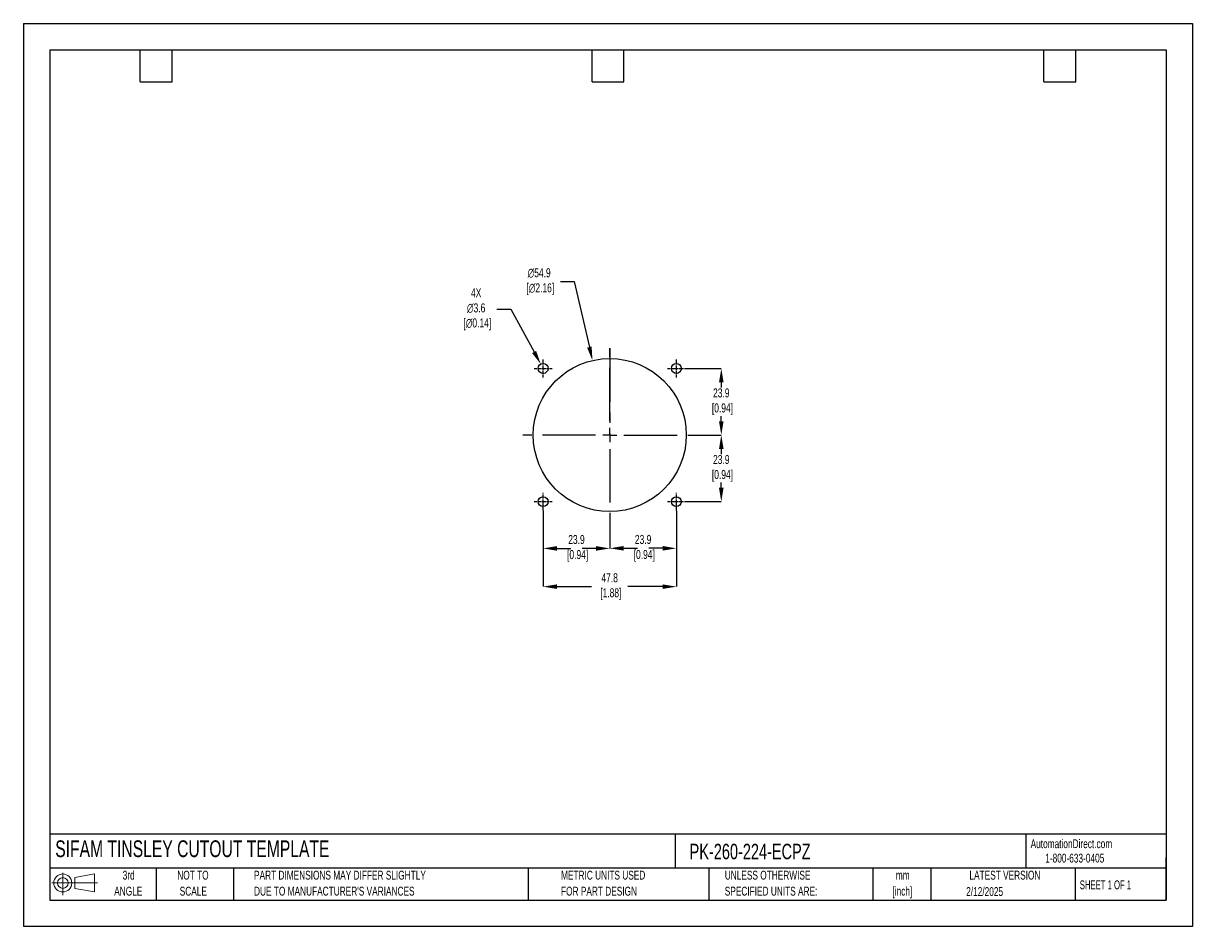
# Model space of a CAD drawing. Header units: millimetres. Extents: x 0 to 419, y 0 to 324.
import ezdxf

# ---------------------------------------------------------------- set-up
doc = ezdxf.new("R2010")
doc.units = ezdxf.units.MM
doc.header["$LTSCALE"] = 1.5
doc.header["$PDSIZE"] = -1
doc.linetypes.add('CENTERX2', pattern=[20.32, 12.7, -2.54, 2.54, -2.54])
for name, color, linetype in [('1', 7, 'Continuous'), ('CENTER', 40, 'CENTERX2'), ('SLD-DEFPOINTS', 7, 'Continuous')]:
    doc.layers.add(name, color=color, linetype=linetype)
doc.layers.add('DIMENSIONS', color=140, linetype='Continuous', lineweight=25)
doc.layers.add('TEXT', color=140, linetype='Continuous', lineweight=25)
doc.styles.add('SLDTEXTSTYLE0', font='TXT', dxfattribs={"width": 0.7})
doc.styles.add('SLDTEXTSTYLE1', font='TXT', dxfattribs={"width": 0.65})
doc.dimstyles.new('SLDDIMSTYLE0', dxfattribs={"dimtxt": 3.237012, "dimasz": 4.953, "dimexe": 0, "dimexo": 0.0625, "dimgap": 0.809253, "dimtad": 0, "dimtih": 1, "dimtoh": 1, "dimrnd": 1e-09, "dimzin": 12, "dimdsep": 46, "dimtxsty": 'SLDTEXTSTYLE0', "dimsah": 1, "dimcen": 0, "dimadec": 0, "dimazin": 3, "dimtfac": 1, "dimtofl": 0, "dimtmove": 0, "dimatfit": 3, "dimfxl": 0, "dimfrac": 2, "dimtolj": 1, "dimtzin": 12, "dimarcsym": 0})

# ---------------------------------------------------------------- blocks, each defined once
blk = doc.blocks.new('Block11')
at = {"color": 7, "linetype": 'Continuous', "lineweight": 18}
for p, q in [((0, 4.32), (16.31, 4.32)), ((3.88, 7.97), (3.88, 0)), ((8.22, 6.25), (15.26, 7.55)), ((8.22, 2.39), (8.22, 6.25)), ((15.26, 7.55), (15.26, 1.1)), ((8.22, 2.39), (15.26, 1.1))]:
    blk.add_line(p, q, dxfattribs=at)
for radius in [3.23, 1.93]:
    blk.add_circle((3.88, 4.32), radius, dxfattribs=at)
blk = doc.blocks.new('Block12')
at = {"layer": 'SLD-DEFPOINTS'}
blk.add_blockref('Block11', (0, 0), dxfattribs=at)
blk = doc.blocks.new('SW_NOTE_0_1')
at = {"layer": 'TEXT', "color": 0, "linetype": 'CENTERX2', "lineweight": 18, "char_height": 3.175, "attachment_point": 2, "style": 'SLDTEXTSTYLE0'}
for s, insert in [('mm', (4.27, 4.09)), ('[inch]', (4.14, -1.64))]:
    blk.add_mtext(s, dxfattribs=dict(at, insert=insert))
blk = doc.blocks.new('SW_NOTE_0_2')
at = {"layer": 'TEXT', "color": 0, "linetype": 'CENTERX2', "lineweight": 18, "char_height": 3.175, "attachment_point": 1, "style": 'SLDTEXTSTYLE0'}
for s, insert in [('UNLESS OTHERWISE', (0, 4.09)), ('SPECIFIED UNITS ARE:', (0, -1.64))]:
    blk.add_mtext(s, dxfattribs=dict(at, insert=insert))
blk = doc.blocks.new('SW_NOTE_0_3')
at = {"layer": 'TEXT', "color": 0, "linetype": 'CENTERX2', "lineweight": 18, "char_height": 3.175, "attachment_point": 1, "style": 'SLDTEXTSTYLE0'}
for s, insert in [('PART DIMENSIONS MAY DIFFER SLIGHTLY', (0, 4.09)), ("DUE TO MANUFACTURER'S VARIANCES", (0, -1.64))]:
    blk.add_mtext(s, dxfattribs=dict(at, insert=insert))
blk = doc.blocks.new('SW_NOTE_0_4')
at = {"layer": 'TEXT', "color": 0, "linetype": 'CENTERX2', "lineweight": 18, "char_height": 3.175, "attachment_point": 2, "style": 'SLDTEXTSTYLE0'}
for s, insert in [('NOT TO', (7.89, 4.09)), ('SCALE', (8.03, -1.64))]:
    blk.add_mtext(s, dxfattribs=dict(at, insert=insert))
blk = doc.blocks.new('SW_NOTE_0_5')
at = {"layer": 'TEXT', "color": 0, "linetype": 'CENTERX2', "lineweight": 18, "char_height": 3.175, "attachment_point": 2, "style": 'SLDTEXTSTYLE0'}
for s, insert in [('3rd', (3.47, 4.09)), ('ANGLE', (3.33, -1.64))]:
    blk.add_mtext(s, dxfattribs=dict(at, insert=insert))
blk = doc.blocks.new('SW_NOTE_0_6')
at = {"layer": 'TEXT', "color": 0, "linetype": 'CENTERX2', "lineweight": 18, "char_height": 3.175, "attachment_point": 1, "style": 'SLDTEXTSTYLE0'}
for s, insert in [('METRIC UNITS USED', (0, 4.09)), ('FOR PART DESIGN', (0, -1.64))]:
    blk.add_mtext(s, dxfattribs=dict(at, insert=insert))
blk = doc.blocks.new('SW_CENTERMARKSYMBOL_0')
at = {"layer": 'CENTER', "color": 0}
for p, q in [((0, 5.08), (0, 31.2)), ((-5.08, 0), (-31.2, 0)), ((0, 0), (-2.54, 0)), ((0, 0), (0, 2.54)), ((0, 0), (0, -2.54)), ((0, 0), (2.54, 0)), ((5.08, 0), (31.2, 0)), ((0, -5.08), (0, -31.2))]:
    blk.add_line(p, q, dxfattribs=at)
blk = doc.blocks.new('*D21')
at = {"layer": 'Defpoints', "color": 0}
for p in [(234.07, 149.18), (210.19, 145.06), (234.07, 135.64)]:
    blk.add_point(p, dxfattribs=at)
at = {"layer": 'DIMENSIONS', "color": 0, "lineweight": -2}
for p, q in [((234.07, 149.12), (234.07, 135.64)), ((210.19, 145), (210.19, 135.64)), ((215.14, 135.64), (220.09, 135.64)), ((229.11, 135.64), (224.16, 135.64))]:
    blk.add_line(p, q, dxfattribs=at)
at = {"layer": 'DIMENSIONS', "color": 0}
for points in [[(215.14, 136.47), (215.14, 134.82), (210.19, 135.64)], [(229.11, 136.47), (229.11, 134.82), (234.07, 135.64)]]:
    blk.add_solid(points, dxfattribs=at)
at = {"layer": 'DIMENSIONS', "color": 0, "insert": (222.13, 135.64), "char_height": 3.237, "attachment_point": 5, "style": 'SLDTEXTSTYLE0'}
blk.add_mtext('\\A1;23.9\\P [0.94]', dxfattribs=at)
blk = doc.blocks.new('*D22')
at = {"layer": 'Defpoints', "color": 0}
for p in [(186.31, 149.18), (234.07, 149.18), (234.07, 121.9)]:
    blk.add_point(p, dxfattribs=at)
at = {"layer": 'DIMENSIONS', "color": 0, "lineweight": -2}
for p, q in [((186.31, 149.12), (186.31, 121.9)), ((234.07, 149.12), (234.07, 121.9)), ((191.26, 121.9), (203.67, 121.9)), ((229.11, 121.9), (216.62, 121.9))]:
    blk.add_line(p, q, dxfattribs=at)
at = {"layer": 'DIMENSIONS', "color": 0}
for points in [[(191.26, 122.72), (191.26, 121.07), (186.31, 121.9)], [(229.11, 122.72), (229.11, 121.07), (234.07, 121.9)]]:
    blk.add_solid(points, dxfattribs=at)
at = {"layer": 'DIMENSIONS', "color": 0, "insert": (210.15, 121.9), "char_height": 3.237, "attachment_point": 5, "style": 'SLDTEXTSTYLE0'}
blk.add_mtext('\\A1;47.8\\P [1.88]', dxfattribs=at)
blk = doc.blocks.new('*D23')
at = {"layer": 'Defpoints', "color": 0}
for p in [(241.38, 176.25), (237.26, 152.37), (250.16, 152.37)]:
    blk.add_point(p, dxfattribs=at)
at = {"layer": 'DIMENSIONS', "color": 0, "lineweight": -2}
for p, q in [((241.44, 176.25), (250.16, 176.25)), ((250.16, 171.3), (250.16, 169.44)), ((250.16, 157.33), (250.16, 159.19)), ((237.32, 152.37), (250.16, 152.37))]:
    blk.add_line(p, q, dxfattribs=at)
at = {"layer": 'DIMENSIONS', "color": 0}
for points in [[(249.34, 171.3), (250.99, 171.3), (250.16, 176.25)], [(249.34, 157.33), (250.99, 157.33), (250.16, 152.37)]]:
    blk.add_solid(points, dxfattribs=at)
at = {"layer": 'DIMENSIONS', "color": 0, "insert": (250.16, 164.31), "char_height": 3.237, "attachment_point": 5, "style": 'SLDTEXTSTYLE0'}
blk.add_mtext('\\A1;23.9\\P [0.94]', dxfattribs=at)
blk = doc.blocks.new('*D24')
at = {"layer": 'Defpoints', "color": 0}
for p in [(237.26, 200.13), (241.38, 176.25), (250.16, 176.25)]:
    blk.add_point(p, dxfattribs=at)
at = {"layer": 'DIMENSIONS', "color": 0, "lineweight": -2}
for p, q in [((237.32, 200.13), (250.16, 200.13)), ((250.16, 195.18), (250.16, 193.32)), ((250.16, 181.21), (250.16, 183.07)), ((241.44, 176.25), (250.16, 176.25))]:
    blk.add_line(p, q, dxfattribs=at)
at = {"layer": 'DIMENSIONS', "color": 0}
for points in [[(249.34, 195.18), (250.99, 195.18), (250.16, 200.13)], [(249.34, 181.21), (250.99, 181.21), (250.16, 176.25)]]:
    blk.add_solid(points, dxfattribs=at)
at = {"layer": 'DIMENSIONS', "color": 0, "insert": (250.16, 188.19), "char_height": 3.237, "attachment_point": 5, "style": 'SLDTEXTSTYLE0'}
blk.add_mtext('\\A1;23.9\\P [0.94]', dxfattribs=at)
blk = doc.blocks.new('*D25')
at = {"layer": 'Defpoints', "color": 0}
for p in [(186.31, 149.18), (210.19, 145.06), (186.31, 135.61)]:
    blk.add_point(p, dxfattribs=at)
at = {"layer": 'DIMENSIONS', "color": 0, "lineweight": -2}
for p, q in [((186.31, 149.12), (186.31, 135.61)), ((210.19, 145), (210.19, 135.61)), ((191.26, 135.61), (196.21, 135.61)), ((205.23, 135.61), (200.28, 135.61))]:
    blk.add_line(p, q, dxfattribs=at)
at = {"layer": 'DIMENSIONS', "color": 0}
for points in [[(191.26, 136.43), (191.26, 134.78), (186.31, 135.61)], [(205.23, 136.43), (205.23, 134.78), (210.19, 135.61)]]:
    blk.add_solid(points, dxfattribs=at)
at = {"layer": 'DIMENSIONS', "color": 0, "insert": (198.25, 135.61), "char_height": 3.237, "attachment_point": 5, "style": 'SLDTEXTSTYLE0'}
blk.add_mtext('\\A1;23.9\\P [0.94]', dxfattribs=at)
blk = doc.blocks.new('*D26')
at = {"layer": 'Defpoints', "color": 0}
for p in [(203.99, 202.98), (216.38, 149.53)]:
    blk.add_point(p, dxfattribs=at)
at = {"layer": 'DIMENSIONS', "color": 0, "lineweight": -2}
for p, q in [((192.49, 231.25), (197.44, 231.25)), ((197.44, 231.25), (202.88, 207.8))]:
    blk.add_line(p, q, dxfattribs=at)
at = {"layer": 'DIMENSIONS', "color": 0}
blk.add_solid([(203.68, 207.99), (202.07, 207.62), (203.99, 202.98)], dxfattribs=at)
at = {"layer": 'DIMENSIONS', "color": 0, "insert": (184.88, 231.25), "char_height": 3.237, "attachment_point": 5, "style": 'SLDTEXTSTYLE0'}
blk.add_mtext('\\A1;∅54.9\\P [∅2.16]', dxfattribs=at)
blk = doc.blocks.new('*D27')
at = {"layer": 'Defpoints', "color": 0}
for p in [(185.45, 201.69), (187.16, 198.57)]:
    blk.add_point(p, dxfattribs=at)
at = {"layer": 'DIMENSIONS', "color": 0, "lineweight": -2}
for p, q in [((169.72, 221.36), (174.67, 221.36)), ((174.67, 221.36), (183.07, 206.04))]:
    blk.add_line(p, q, dxfattribs=at)
at = {"layer": 'DIMENSIONS', "color": 0}
blk.add_solid([(183.79, 206.43), (182.34, 205.64), (185.45, 201.69)], dxfattribs=at)
at = {"layer": 'DIMENSIONS', "color": 0, "insert": (162.3, 221.36), "char_height": 3.237, "attachment_point": 5, "style": 'SLDTEXTSTYLE0'}
blk.add_mtext('\\A1;4X\\P∅3.6\\P [∅0.14]', dxfattribs=at)

msp = doc.modelspace()

# ---------------------------------------------------------------- linework, layer by layer
at = {"color": 7, "linetype": 'Continuous'}
for p, q in [((0, 323.85), (0, 0)), ((0, 323.85), (419.1, 323.85)), ((419.1, 323.85), (419.1, 0)), ((419.1, 0), (0, 0))]:
    msp.add_line(p, q, dxfattribs=at)
at = {"layer": '1', "color": 1, "linetype": 'Continuous'}
for centre, radius in [((210.19, 176.25), 27.43), ((186.31, 200.13), 1.78), ((234.07, 200.13), 1.78), ((186.31, 152.37), 1.78), ((234.07, 152.37), 1.78)]:
    msp.add_circle(centre, radius, dxfattribs=at)
at = {"layer": 'CENTER'}
msp.add_line((210.19, 207.25), (210.19, 176.25), dxfattribs=at)
at = {"layer": 'CENTER', "ltscale": 0.05}
for p, q in [((186.31, 196.94), (186.31, 203.32)), ((234.07, 196.94), (234.07, 203.32)), ((183.12, 200.13), (189.5, 200.13)), ((230.88, 200.13), (237.26, 200.13)), ((186.31, 149.18), (186.31, 155.56)), ((234.07, 149.18), (234.07, 155.56)), ((183.12, 152.37), (189.5, 152.37)), ((230.88, 152.37), (237.26, 152.37))]:
    msp.add_line(p, q, dxfattribs=at)
at = {"layer": 'TEXT'}
for p, q in [((9.52, 314.32), (409.57, 314.32)), ((9.52, 314.32), (9.52, 9.52)), ((41.91, 302.89), (41.91, 314.32)), ((53.34, 302.89), (53.34, 314.32)), ((203.83, 302.89), (203.83, 314.32)), ((215.26, 302.89), (215.26, 314.32)), ((365.76, 302.89), (365.76, 314.32)), ((377.19, 302.89), (377.19, 314.32)), ((409.57, 314.32), (409.57, 9.52)), ((41.91, 302.89), (53.34, 302.89)), ((203.83, 302.89), (215.26, 302.89)), ((365.76, 302.89), (377.19, 302.89)), ((409.57, 33.19), (9.52, 33.19)), ((233.64, 33.19), (233.64, 20.95)), ((359.36, 33.19), (359.36, 20.95)), ((409.57, 9.52), (409.57, 24.77)), ((409.57, 20.95), (9.52, 20.95)), ((47.62, 20.95), (47.62, 9.52)), ((75.32, 20.95), (75.32, 9.52)), ((180.97, 20.95), (180.97, 9.52)), ((245.67, 20.95), (245.67, 9.52)), ((304.54, 20.95), (304.54, 9.52)), ((325.22, 20.95), (325.22, 9.52)), ((377.02, 20.95), (377.02, 9.52)), ((9.52, 9.52), (409.57, 9.52))]:
    msp.add_line(p, q, dxfattribs=at)

# ---------------------------------------------------------------- block references
at = {"layer": 'CENTER'}
msp.add_blockref('SW_CENTERMARKSYMBOL_0', (210.19, 176.25), dxfattribs=at)
at = {"layer": 'SLD-DEFPOINTS'}
msp.add_blockref('Block12', (10.26, 11.33), dxfattribs=at)
at = {"layer": 'TEXT', "linetype": 'CENTERX2', "lineweight": 18}
for name, p in [('SW_NOTE_0_5', (34.27, 15.95)), ('SW_NOTE_0_4', (52.89, 15.95)), ('SW_NOTE_0_3', (82.68, 15.95)), ('SW_NOTE_0_6', (192.72, 15.95)), ('SW_NOTE_0_2', (251.41, 15.95)), ('SW_NOTE_0_1', (310.93, 15.95))]:
    msp.add_blockref(name, p, dxfattribs=at)

# ---------------------------------------------------------------- texts
at = {"layer": 'TEXT', "linetype": 'CENTERX2', "lineweight": 25, "attachment_point": 1, "style": 'SLDTEXTSTYLE0'}
for s, insert, char_height in [('SIFAM TINSLEY CUTOUT TEMPLATE', (11.42, 30.93), 6), ('PK-260-224-ECPZ', (238.81, 29.71), 5.5562)]:
    msp.add_mtext(s, dxfattribs=dict(at, insert=insert, char_height=char_height))
at = {"layer": 'TEXT', "linetype": 'CENTERX2', "lineweight": 18, "char_height": 3.175}
for s, insert, attachment_point, style in [('AutomationDirect.com', (361.04, 31.31), 1, 'SLDTEXTSTYLE0'), ('1-800-633-0405', (366.29, 26.16), 1, 'SLDTEXTSTYLE0'), ('LATEST VERSION', (351.83, 20.05), 2, 'SLDTEXTSTYLE0'), ('2/12/2025', (344.55, 14.16), 2, 'SLDTEXTSTYLE0'), ('SHEET 1 OF 1', (378.66, 16.58), 1, 'SLDTEXTSTYLE1')]:
    msp.add_mtext(s, dxfattribs=dict(at, insert=insert, attachment_point=attachment_point, style=style))

# ---------------------------------------------------------------- dimensions: what is measured, and where the dimension line sits
at = {"layer": 'DIMENSIONS'}
for p1, p2, text, picture, middle in [((216.38, 149.53), (203.99, 202.98), '<>\\P[]', '*D26', (184.88, 231.25)), ((187.16, 198.57), (185.45, 201.69), '4X\\P<>\\P[]', '*D27', (162.3, 221.36))]:
    dim = msp.add_diameter_dim_2p(p1=p1, p2=p2, text=text, dimstyle='SLDDIMSTYLE0', override={"dimdec": 1}, dxfattribs=at)
    dim.commit()
    dim.dimension.update_dxf_attribs({"geometry": picture, "text_midpoint": middle, "dimtype": 163})
for base, p1, p2, picture, middle in [((250.16, 176.25), (237.26, 200.13), (241.38, 176.25), '*D24', (250.16, 188.19)), ((250.16, 152.37), (241.38, 176.25), (237.26, 152.37), '*D23', (250.16, 164.31))]:
    dim = msp.add_linear_dim(base=base, p1=p1, p2=p2, angle=90, text='<>\\P[]', dimstyle='SLDDIMSTYLE0', override={"dimdec": 1}, dxfattribs=at)
    dim.commit()
    dim.dimension.update_dxf_attribs({"geometry": picture, "text_midpoint": middle})
dim = msp.add_linear_dim(base=(234.07, 121.9), p1=(186.31, 149.18), p2=(234.07, 149.18), text='<>\\P[]', dimstyle='SLDDIMSTYLE0', override={"dimdec": 1}, dxfattribs=at)
dim.commit()
dim.dimension.update_dxf_attribs({"geometry": '*D22', "text_midpoint": (210.15, 121.9), "dimtype": 160})
for base, p2, picture, middle in [((186.31, 135.61), (186.31, 149.18), '*D25', (198.25, 135.61)), ((234.07, 135.64), (234.07, 149.18), '*D21', (222.13, 135.64))]:
    dim = msp.add_linear_dim(base=base, p1=(210.19, 145.06), p2=p2, text='<>\\P[]', dimstyle='SLDDIMSTYLE0', override={"dimdec": 1}, dxfattribs=at)
    dim.commit()
    dim.dimension.update_dxf_attribs({"geometry": picture, "text_midpoint": middle})

doc.saveas('drawing.dxf')
